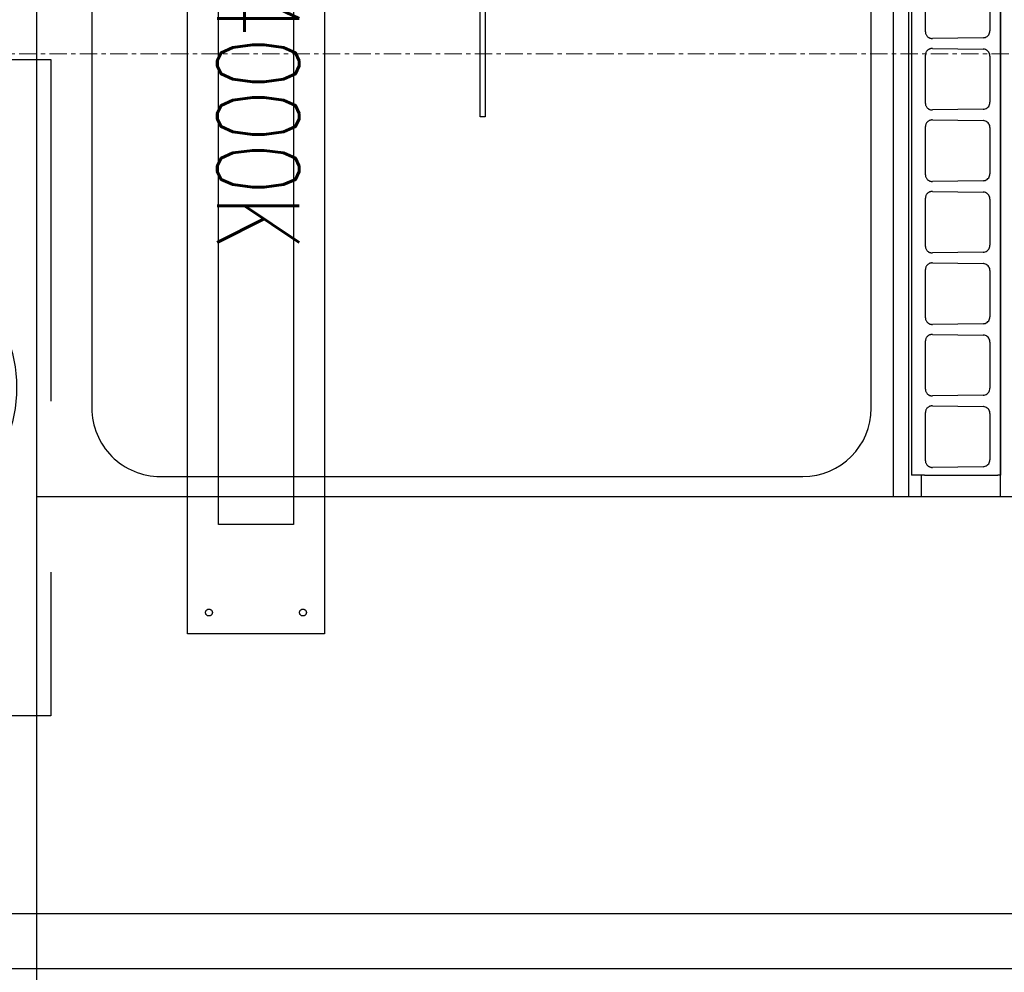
# Model space of a CAD drawing. Header units: millimetres. Extents: x -56641 to 6003, y -24465 to 16563.
# Tile 28 of 79: x -33486 to -32766, y -3064 to -2367. Entities that reach past the tile are written whole.
import ezdxf
from ezdxf.enums import TextEntityAlignment as Align

# ---------------------------------------------------------------- set-up
doc = ezdxf.new("R2010")
doc.units = ezdxf.units.MM
doc.linetypes.add('HIDDEN', pattern=[375, 250, -125])
doc.linetypes.add('Linia siatki', pattern=[22.225, 12.7, -3.175, 3.175, -3.175])
for name, color, linetype in [('JEVENHUUVA', 7, 'Continuous'), ('JEVENKATKOVIIVAT', 5, 'HIDDEN'), ('JEVENMITAT', 2, 'Continuous'), ('JEVENVALAISIN', 2, 'HIDDEN'), ('KATKOVIIVAT', 5, 'HIDDEN'), ('MITAT', 2, 'Continuous'), ('MUOTOVIIVAT', 7, 'Continuous')]:
    doc.layers.add(name, color=color, linetype=linetype)
doc.layers.add('S-GRID', color=7, linetype='Continuous', lineweight=5)
doc.layers.add('Wyposażenie_urządzenia grzewcze', color=1, linetype='Continuous', true_color=0xff0000)
doc.styles.add('ROMANS', font='romans')
doc.dimstyles.get("Standard").update_dxf_attribs({"dimtxt": 0.18, "dimasz": 0.18, "dimexe": 0.18, "dimexo": 0.0625, "dimgap": 0.09, "dimtad": 0, "dimtih": 1, "dimtoh": 1, "dimdec": 4, "dimzin": 0, "dimdsep": 46, "dimtxsty": 'Standard', "dimcen": 0.09, "dimadec": 0, "dimazin": 0, "dimtfac": 1, "dimtdec": 4, "dimtofl": 0, "dimtmove": 0, "dimatfit": 3, "dimfxl": 1, "dimtolj": 1, "dimtzin": 0, "dimarcsym": 0})

# ---------------------------------------------------------------- blocks, each defined once
blk = doc.blocks.new('TP_78 ET')
at = {"layer": 'Wyposażenie_urządzenia grzewcze'}
for p, q in [((2193.333, -1742.281), (2113.333, -1742.281)), ((2154.733, -1742.281), (2191.733, -1742.281)), ((2191.733, -1742.281), (2191.733, -1742.483)), ((2193.333, -1742.281), (2193.333, -1812.781)), ((2155.861, -1743.054), (2159.234, -1743.054)), ((2161.09, -1743.054), (2164.462, -1743.054)), ((2166.318, -1743.054), (2169.691, -1743.054)), ((2171.547, -1743.054), (2174.919, -1743.054)), ((2176.775, -1743.054), (2180.148, -1743.054)), ((2182.004, -1743.054), (2185.377, -1743.054)), ((2187.233, -1743.054), (2190.605, -1743.054)), ((2191.733, -1747.832), (2191.733, -1742.483)), ((2159.744, -1743.546), (2159.797, -1747.263)), ((2160.527, -1747.263), (2160.579, -1743.546)), ((2164.973, -1743.546), (2165.025, -1747.263)), ((2165.755, -1747.263), (2165.808, -1743.546)), ((2170.202, -1743.546), (2170.254, -1747.263)), ((2170.984, -1747.263), (2171.036, -1743.546)), ((2175.43, -1743.546), (2175.482, -1747.263)), ((2176.213, -1747.263), (2176.265, -1743.546)), ((2180.659, -1743.546), (2180.711, -1747.263)), ((2181.441, -1747.263), (2181.493, -1743.546)), ((2185.887, -1743.546), (2185.939, -1747.263)), ((2186.67, -1747.263), (2186.722, -1743.546)), ((2191.116, -1743.546), (2191.168, -1747.263)), ((2159.315, -1747.775), (2155.779, -1747.775)), ((2164.544, -1747.775), (2161.008, -1747.775)), ((2169.773, -1747.775), (2166.237, -1747.775)), ((2175.001, -1747.775), (2171.465, -1747.775)), ((2180.23, -1747.775), (2176.694, -1747.775)), ((2185.458, -1747.775), (2181.922, -1747.775)), ((2190.687, -1747.775), (2187.151, -1747.775)), ((2191.733, -1747.832), (2191.733, -1748.781)), ((2193.333, -1748.061), (2191.733, -1748.061)), ((2154.733, -1748.781), (2191.733, -1748.781)), ((2113.333, -1749.021), (2193.333, -1749.021)), ((2113.333, -1750.121), (2193.333, -1750.121)), ((2186.832, -1751.731), (2119.832, -1751.731)), ((2191.832, -1803.731), (2191.832, -1756.731)), ((2119.832, -1808.731), (2186.832, -1808.731)), ((2113.333, -1812.781), (2193.333, -1812.781))]:
    blk.add_line(p, q, dxfattribs=at)
at = {"layer": 'Wyposażenie_urządzenia grzewcze', "linetype": 'Continuous'}
for p, q in [((2141.158, -1779.967), (2165.52, -1779.967)), ((2165.52, -1780.327), (2141.158, -1780.327)), ((2165.52, -1779.967), (2165.52, -1780.327))]:
    blk.add_line(p, q, dxfattribs=at)
at = {"layer": 'Wyposażenie_urządzenia grzewcze'}
for centre, start, end in [((2186.832, -1756.731), 0, 90), ((2186.832, -1803.731), 270, 0)]:
    blk.add_arc(centre, 5, start, end, dxfattribs=at)
for points, knots in [([(2159.744, -1743.546), (2159.744, -1743.495), (2159.735, -1743.444), (2159.701, -1743.347), (2159.677, -1743.301), (2159.614, -1743.217), (2159.576, -1743.18), (2159.489, -1743.118), (2159.441, -1743.094), (2159.342, -1743.063), (2159.29, -1743.054), (2159.237, -1743.054), (2159.236, -1743.054), (2159.234, -1743.054)], [-1.809159, -1.809159, -1.809159, -1.809159, -1.495548, -1.495548, -1.181936, -1.181936, -0.868325, -0.868325, -0.554713, -0.554713, -0.251974, -0.251974, -0.241102, -0.241102, -0.241102, -0.241102]), ([(2161.09, -1743.054), (2161.04, -1743.054), (2160.99, -1743.061), (2160.892, -1743.09), (2160.845, -1743.112), (2160.759, -1743.17), (2160.72, -1743.206), (2160.654, -1743.288), (2160.628, -1743.334), (2160.592, -1743.43), (2160.582, -1743.481), (2160.579, -1743.536), (2160.579, -1743.541), (2160.579, -1743.546)], [0.241102, 0.241102, 0.241102, 0.241102, 0.536934, 0.536934, 0.839084, 0.839084, 1.152695, 1.152695, 1.466307, 1.466307, 1.779918, 1.779918, 1.809159, 1.809159, 1.809159, 1.809159]), ([(2164.973, -1743.546), (2164.972, -1743.495), (2164.963, -1743.444), (2164.93, -1743.347), (2164.905, -1743.301), (2164.843, -1743.217), (2164.804, -1743.18), (2164.718, -1743.118), (2164.67, -1743.094), (2164.57, -1743.063), (2164.519, -1743.054), (2164.466, -1743.054), (2164.464, -1743.054), (2164.462, -1743.054)], [-1.809159, -1.809159, -1.809159, -1.809159, -1.495548, -1.495548, -1.181936, -1.181936, -0.868325, -0.868325, -0.554713, -0.554713, -0.251974, -0.251974, -0.241102, -0.241102, -0.241102, -0.241102]), ([(2166.318, -1743.054), (2166.268, -1743.054), (2166.218, -1743.061), (2166.121, -1743.09), (2166.074, -1743.112), (2165.987, -1743.17), (2165.948, -1743.206), (2165.883, -1743.288), (2165.857, -1743.334), (2165.821, -1743.43), (2165.81, -1743.481), (2165.808, -1743.536), (2165.808, -1743.541), (2165.808, -1743.546)], [0.241102, 0.241102, 0.241102, 0.241102, 0.536934, 0.536934, 0.839084, 0.839084, 1.152695, 1.152695, 1.466307, 1.466307, 1.779918, 1.779918, 1.809159, 1.809159, 1.809159, 1.809159]), ([(2170.202, -1743.546), (2170.201, -1743.495), (2170.192, -1743.444), (2170.159, -1743.347), (2170.134, -1743.301), (2170.071, -1743.217), (2170.033, -1743.18), (2169.947, -1743.118), (2169.898, -1743.094), (2169.799, -1743.063), (2169.747, -1743.054), (2169.695, -1743.054), (2169.693, -1743.054), (2169.691, -1743.054)], [-1.809159, -1.809159, -1.809159, -1.809159, -1.495548, -1.495548, -1.181936, -1.181936, -0.868325, -0.868325, -0.554713, -0.554713, -0.251974, -0.251974, -0.241102, -0.241102, -0.241102, -0.241102]), ([(2171.547, -1743.054), (2171.497, -1743.054), (2171.447, -1743.061), (2171.35, -1743.09), (2171.303, -1743.112), (2171.216, -1743.17), (2171.177, -1743.206), (2171.111, -1743.288), (2171.085, -1743.334), (2171.049, -1743.43), (2171.039, -1743.481), (2171.036, -1743.536), (2171.036, -1743.541), (2171.036, -1743.546)], [0.241102, 0.241102, 0.241102, 0.241102, 0.536934, 0.536934, 0.839084, 0.839084, 1.152695, 1.152695, 1.466307, 1.466307, 1.779918, 1.779918, 1.809159, 1.809159, 1.809159, 1.809159]), ([(2175.43, -1743.546), (2175.429, -1743.495), (2175.421, -1743.444), (2175.387, -1743.347), (2175.363, -1743.301), (2175.3, -1743.217), (2175.262, -1743.18), (2175.175, -1743.118), (2175.127, -1743.094), (2175.027, -1743.063), (2174.976, -1743.054), (2174.923, -1743.054), (2174.921, -1743.054), (2174.919, -1743.054)], [-1.809159, -1.809159, -1.809159, -1.809159, -1.495548, -1.495548, -1.181936, -1.181936, -0.868325, -0.868325, -0.554713, -0.554713, -0.251974, -0.251974, -0.241102, -0.241102, -0.241102, -0.241102]), ([(2176.775, -1743.054), (2176.725, -1743.054), (2176.675, -1743.061), (2176.578, -1743.09), (2176.531, -1743.112), (2176.445, -1743.17), (2176.405, -1743.206), (2176.34, -1743.288), (2176.314, -1743.334), (2176.278, -1743.43), (2176.267, -1743.481), (2176.265, -1743.536), (2176.265, -1743.541), (2176.265, -1743.546)], [0.241102, 0.241102, 0.241102, 0.241102, 0.536934, 0.536934, 0.839084, 0.839084, 1.152695, 1.152695, 1.466307, 1.466307, 1.779918, 1.779918, 1.809159, 1.809159, 1.809159, 1.809159]), ([(2180.659, -1743.546), (2180.658, -1743.495), (2180.649, -1743.444), (2180.616, -1743.347), (2180.591, -1743.301), (2180.528, -1743.217), (2180.49, -1743.18), (2180.404, -1743.118), (2180.355, -1743.094), (2180.256, -1743.063), (2180.205, -1743.054), (2180.152, -1743.054), (2180.15, -1743.054), (2180.148, -1743.054)], [-1.809159, -1.809159, -1.809159, -1.809159, -1.495548, -1.495548, -1.181936, -1.181936, -0.868325, -0.868325, -0.554713, -0.554713, -0.251974, -0.251974, -0.241102, -0.241102, -0.241102, -0.241102]), ([(2182.004, -1743.054), (2181.954, -1743.054), (2181.904, -1743.061), (2181.807, -1743.09), (2181.76, -1743.112), (2181.673, -1743.17), (2181.634, -1743.206), (2181.569, -1743.288), (2181.543, -1743.334), (2181.506, -1743.43), (2181.496, -1743.481), (2181.494, -1743.536), (2181.493, -1743.541), (2181.493, -1743.546)], [0.241102, 0.241102, 0.241102, 0.241102, 0.536934, 0.536934, 0.839084, 0.839084, 1.152695, 1.152695, 1.466307, 1.466307, 1.779918, 1.779918, 1.809159, 1.809159, 1.809159, 1.809159]), ([(2185.887, -1743.546), (2185.887, -1743.495), (2185.878, -1743.444), (2185.844, -1743.347), (2185.82, -1743.301), (2185.757, -1743.217), (2185.719, -1743.18), (2185.632, -1743.118), (2185.584, -1743.094), (2185.484, -1743.063), (2185.433, -1743.054), (2185.38, -1743.054), (2185.378, -1743.054), (2185.377, -1743.054)], [-1.809159, -1.809159, -1.809159, -1.809159, -1.495548, -1.495548, -1.181936, -1.181936, -0.868325, -0.868325, -0.554713, -0.554713, -0.251974, -0.251974, -0.241102, -0.241102, -0.241102, -0.241102]), ([(2187.233, -1743.054), (2187.183, -1743.054), (2187.132, -1743.061), (2187.035, -1743.09), (2186.988, -1743.112), (2186.902, -1743.17), (2186.862, -1743.206), (2186.797, -1743.288), (2186.771, -1743.334), (2186.735, -1743.43), (2186.725, -1743.481), (2186.722, -1743.536), (2186.722, -1743.541), (2186.722, -1743.546)], [0.241102, 0.241102, 0.241102, 0.241102, 0.536934, 0.536934, 0.839084, 0.839084, 1.152695, 1.152695, 1.466307, 1.466307, 1.779918, 1.779918, 1.809159, 1.809159, 1.809159, 1.809159]), ([(2191.116, -1743.546), (2191.115, -1743.495), (2191.106, -1743.444), (2191.073, -1743.347), (2191.048, -1743.301), (2190.986, -1743.217), (2190.947, -1743.18), (2190.861, -1743.118), (2190.813, -1743.094), (2190.713, -1743.063), (2190.662, -1743.054), (2190.609, -1743.054), (2190.607, -1743.054), (2190.605, -1743.054)], [-1.809159, -1.809159, -1.809159, -1.809159, -1.495548, -1.495548, -1.181936, -1.181936, -0.868325, -0.868325, -0.554713, -0.554713, -0.251974, -0.251974, -0.241102, -0.241102, -0.241102, -0.241102]), ([(2159.714, -1747.55), (2159.725, -1747.534), (2159.735, -1747.516), (2159.753, -1747.48), (2159.76, -1747.462), (2159.774, -1747.424), (2159.779, -1747.405), (2159.788, -1747.365), (2159.792, -1747.345), (2159.796, -1747.304), (2159.797, -1747.284), (2159.797, -1747.263)], [0.8132495, 0.8132495, 0.8132495, 0.8132495, 0.9323136, 0.9323136, 1.0513777, 1.0513777, 1.1704418, 1.1704418, 1.2895059, 1.2895059, 1.4085701, 1.4085701, 1.4085701, 1.4085701]), ([(2160.527, -1747.263), (2160.527, -1747.284), (2160.527, -1747.304), (2160.532, -1747.345), (2160.535, -1747.365), (2160.544, -1747.405), (2160.55, -1747.424), (2160.563, -1747.462), (2160.571, -1747.48), (2160.589, -1747.516), (2160.598, -1747.534), (2160.609, -1747.55)], [-1.4085701, -1.4085701, -1.4085701, -1.4085701, -1.2895059, -1.2895059, -1.1704418, -1.1704418, -1.0513777, -1.0513777, -0.9323136, -0.9323136, -0.8132495, -0.8132495, -0.8132495, -0.8132495]), ([(2164.943, -1747.55), (2164.954, -1747.534), (2164.963, -1747.516), (2164.981, -1747.48), (2164.989, -1747.462), (2165.002, -1747.424), (2165.008, -1747.405), (2165.017, -1747.365), (2165.02, -1747.345), (2165.025, -1747.304), (2165.025, -1747.284), (2165.025, -1747.263)], [0.8132495, 0.8132495, 0.8132495, 0.8132495, 0.9323136, 0.9323136, 1.0513777, 1.0513777, 1.1704418, 1.1704418, 1.2895059, 1.2895059, 1.4085701, 1.4085701, 1.4085701, 1.4085701]), ([(2165.755, -1747.263), (2165.755, -1747.284), (2165.756, -1747.304), (2165.76, -1747.345), (2165.764, -1747.365), (2165.772, -1747.405), (2165.778, -1747.424), (2165.792, -1747.462), (2165.799, -1747.48), (2165.817, -1747.516), (2165.827, -1747.534), (2165.838, -1747.55)], [-1.4085701, -1.4085701, -1.4085701, -1.4085701, -1.2895059, -1.2895059, -1.1704418, -1.1704418, -1.0513777, -1.0513777, -0.9323136, -0.9323136, -0.8132495, -0.8132495, -0.8132495, -0.8132495]), ([(2170.171, -1747.55), (2170.182, -1747.534), (2170.192, -1747.516), (2170.21, -1747.48), (2170.218, -1747.462), (2170.231, -1747.424), (2170.237, -1747.405), (2170.246, -1747.365), (2170.249, -1747.345), (2170.253, -1747.304), (2170.254, -1747.284), (2170.254, -1747.263)], [0.8132495, 0.8132495, 0.8132495, 0.8132495, 0.9323136, 0.9323136, 1.0513777, 1.0513777, 1.1704418, 1.1704418, 1.2895059, 1.2895059, 1.4085701, 1.4085701, 1.4085701, 1.4085701]), ([(2170.984, -1747.263), (2170.984, -1747.284), (2170.985, -1747.304), (2170.989, -1747.345), (2170.992, -1747.365), (2171.001, -1747.405), (2171.007, -1747.424), (2171.02, -1747.462), (2171.028, -1747.48), (2171.046, -1747.516), (2171.056, -1747.534), (2171.066, -1747.55)], [-1.4085701, -1.4085701, -1.4085701, -1.4085701, -1.2895059, -1.2895059, -1.1704418, -1.1704418, -1.0513777, -1.0513777, -0.9323136, -0.9323136, -0.8132495, -0.8132495, -0.8132495, -0.8132495]), ([(2175.4, -1747.55), (2175.411, -1747.534), (2175.421, -1747.516), (2175.438, -1747.48), (2175.446, -1747.462), (2175.46, -1747.424), (2175.465, -1747.405), (2175.474, -1747.365), (2175.477, -1747.345), (2175.482, -1747.304), (2175.483, -1747.284), (2175.482, -1747.263)], [0.8132495, 0.8132495, 0.8132495, 0.8132495, 0.9323136, 0.9323136, 1.0513777, 1.0513777, 1.1704418, 1.1704418, 1.2895059, 1.2895059, 1.4085701, 1.4085701, 1.4085701, 1.4085701]), ([(2176.213, -1747.263), (2176.212, -1747.284), (2176.213, -1747.304), (2176.217, -1747.345), (2176.221, -1747.365), (2176.23, -1747.405), (2176.235, -1747.424), (2176.249, -1747.462), (2176.257, -1747.48), (2176.274, -1747.516), (2176.284, -1747.534), (2176.295, -1747.55)], [-1.4085701, -1.4085701, -1.4085701, -1.4085701, -1.2895059, -1.2895059, -1.1704418, -1.1704418, -1.0513777, -1.0513777, -0.9323136, -0.9323136, -0.8132495, -0.8132495, -0.8132495, -0.8132495]), ([(2180.628, -1747.55), (2180.639, -1747.534), (2180.649, -1747.516), (2180.667, -1747.48), (2180.675, -1747.462), (2180.688, -1747.424), (2180.694, -1747.405), (2180.703, -1747.365), (2180.706, -1747.345), (2180.71, -1747.304), (2180.711, -1747.284), (2180.711, -1747.263)], [0.8132495, 0.8132495, 0.8132495, 0.8132495, 0.9323136, 0.9323136, 1.0513777, 1.0513777, 1.1704418, 1.1704418, 1.2895059, 1.2895059, 1.4085701, 1.4085701, 1.4085701, 1.4085701]), ([(2181.441, -1747.263), (2181.441, -1747.284), (2181.442, -1747.304), (2181.446, -1747.345), (2181.449, -1747.365), (2181.458, -1747.405), (2181.464, -1747.424), (2181.477, -1747.462), (2181.485, -1747.48), (2181.503, -1747.516), (2181.513, -1747.534), (2181.524, -1747.55)], [-1.4085701, -1.4085701, -1.4085701, -1.4085701, -1.2895059, -1.2895059, -1.1704418, -1.1704418, -1.0513777, -1.0513777, -0.9323136, -0.9323136, -0.8132495, -0.8132495, -0.8132495, -0.8132495]), ([(2185.857, -1747.55), (2185.868, -1747.534), (2185.878, -1747.516), (2185.895, -1747.48), (2185.903, -1747.462), (2185.917, -1747.424), (2185.922, -1747.405), (2185.931, -1747.365), (2185.935, -1747.345), (2185.939, -1747.304), (2185.94, -1747.284), (2185.939, -1747.263)], [0.8132495, 0.8132495, 0.8132495, 0.8132495, 0.9323136, 0.9323136, 1.0513777, 1.0513777, 1.1704418, 1.1704418, 1.2895059, 1.2895059, 1.4085701, 1.4085701, 1.4085701, 1.4085701]), ([(2186.67, -1747.263), (2186.669, -1747.284), (2186.67, -1747.304), (2186.675, -1747.345), (2186.678, -1747.365), (2186.687, -1747.405), (2186.692, -1747.424), (2186.706, -1747.462), (2186.714, -1747.48), (2186.731, -1747.516), (2186.741, -1747.534), (2186.752, -1747.55)], [-1.4085701, -1.4085701, -1.4085701, -1.4085701, -1.2895059, -1.2895059, -1.1704418, -1.1704418, -1.0513777, -1.0513777, -0.9323136, -0.9323136, -0.8132495, -0.8132495, -0.8132495, -0.8132495]), ([(2191.086, -1747.55), (2191.096, -1747.534), (2191.106, -1747.516), (2191.124, -1747.48), (2191.132, -1747.462), (2191.145, -1747.424), (2191.151, -1747.405), (2191.16, -1747.365), (2191.163, -1747.345), (2191.167, -1747.304), (2191.168, -1747.284), (2191.168, -1747.263)], [0.8132495, 0.8132495, 0.8132495, 0.8132495, 0.9323136, 0.9323136, 1.0513777, 1.0513777, 1.1704418, 1.1704418, 1.2895059, 1.2895059, 1.4085701, 1.4085701, 1.4085701, 1.4085701]), ([(2159.315, -1747.775), (2159.342, -1747.775), (2159.368, -1747.772), (2159.422, -1747.763), (2159.449, -1747.756), (2159.505, -1747.734), (2159.532, -1747.721), (2159.585, -1747.687), (2159.61, -1747.668), (2159.657, -1747.624), (2159.679, -1747.599), (2159.704, -1747.565), (2159.709, -1747.558), (2159.714, -1747.55)], [-0.848021, -0.848021, -0.848021, -0.848021, -0.7105121, -0.7105121, -0.5551726, -0.5551726, -0.3855684, -0.3855684, -0.2159642, -0.2159642, -0.04636, -0.04636, 0, 0, 0, 0]), ([(2160.609, -1747.55), (2160.628, -1747.578), (2160.648, -1747.604), (2160.693, -1747.651), (2160.718, -1747.672), (2160.769, -1747.708), (2160.796, -1747.723), (2160.853, -1747.748), (2160.882, -1747.758), (2160.943, -1747.771), (2160.975, -1747.775), (2161.007, -1747.775), (2161.008, -1747.775), (2161.008, -1747.775)], [0, 0, 0, 0, 0.169604, 0.169604, 0.3392081, 0.3392081, 0.5088121, 0.5088121, 0.6784162, 0.6784162, 0.8460048, 0.8460048, 0.8480202, 0.8480202, 0.8480202, 0.8480202]), ([(2164.544, -1747.775), (2164.57, -1747.775), (2164.596, -1747.772), (2164.65, -1747.763), (2164.678, -1747.756), (2164.733, -1747.734), (2164.761, -1747.721), (2164.814, -1747.687), (2164.839, -1747.668), (2164.886, -1747.624), (2164.907, -1747.599), (2164.932, -1747.565), (2164.938, -1747.558), (2164.943, -1747.55)], [-0.8480202, -0.8480202, -0.8480202, -0.8480202, -0.7105121, -0.7105121, -0.5551722, -0.5551722, -0.3855681, -0.3855681, -0.2159641, -0.2159641, -0.04636, -0.04636, 0, 0, 0, 0]), ([(2165.838, -1747.55), (2165.856, -1747.578), (2165.877, -1747.604), (2165.922, -1747.651), (2165.946, -1747.672), (2165.997, -1747.708), (2166.024, -1747.723), (2166.081, -1747.748), (2166.111, -1747.758), (2166.172, -1747.771), (2166.204, -1747.775), (2166.236, -1747.775), (2166.236, -1747.775), (2166.237, -1747.775)], [0, 0, 0, 0, 0.169604, 0.169604, 0.3392081, 0.3392081, 0.5088121, 0.5088121, 0.6784162, 0.6784162, 0.8460048, 0.8460048, 0.8480202, 0.8480202, 0.8480202, 0.8480202]), ([(2169.773, -1747.775), (2169.799, -1747.775), (2169.825, -1747.772), (2169.879, -1747.763), (2169.906, -1747.756), (2169.962, -1747.734), (2169.99, -1747.721), (2170.042, -1747.687), (2170.067, -1747.668), (2170.114, -1747.624), (2170.136, -1747.599), (2170.161, -1747.565), (2170.166, -1747.558), (2170.171, -1747.55)], [-0.8480202, -0.8480202, -0.8480202, -0.8480202, -0.7105121, -0.7105121, -0.5551722, -0.5551722, -0.3855681, -0.3855681, -0.2159641, -0.2159641, -0.04636, -0.04636, 0, 0, 0, 0]), ([(2171.066, -1747.55), (2171.085, -1747.578), (2171.106, -1747.604), (2171.151, -1747.651), (2171.175, -1747.672), (2171.226, -1747.708), (2171.253, -1747.723), (2171.31, -1747.748), (2171.339, -1747.758), (2171.4, -1747.771), (2171.432, -1747.775), (2171.464, -1747.775), (2171.465, -1747.775), (2171.465, -1747.775)], [0, 0, 0, 0, 0.169604, 0.169604, 0.3392081, 0.3392081, 0.5088121, 0.5088121, 0.6784162, 0.6784162, 0.8460048, 0.8460048, 0.8480202, 0.8480202, 0.8480202, 0.8480202]), ([(2175.001, -1747.775), (2175.027, -1747.775), (2175.053, -1747.772), (2175.107, -1747.763), (2175.135, -1747.756), (2175.19, -1747.734), (2175.218, -1747.721), (2175.271, -1747.687), (2175.296, -1747.668), (2175.343, -1747.624), (2175.365, -1747.599), (2175.39, -1747.565), (2175.395, -1747.558), (2175.4, -1747.55)], [-0.8480202, -0.8480202, -0.8480202, -0.8480202, -0.7105121, -0.7105121, -0.5551722, -0.5551722, -0.3855681, -0.3855681, -0.2159641, -0.2159641, -0.04636, -0.04636, 0, 0, 0, 0]), ([(2176.295, -1747.55), (2176.313, -1747.578), (2176.334, -1747.604), (2176.379, -1747.651), (2176.403, -1747.672), (2176.454, -1747.708), (2176.482, -1747.723), (2176.538, -1747.748), (2176.568, -1747.758), (2176.629, -1747.771), (2176.661, -1747.775), (2176.693, -1747.775), (2176.693, -1747.775), (2176.694, -1747.775)], [0, 0, 0, 0, 0.169604, 0.169604, 0.3392081, 0.3392081, 0.5088121, 0.5088121, 0.6784162, 0.6784162, 0.8460048, 0.8460048, 0.8480202, 0.8480202, 0.8480202, 0.8480202]), ([(2180.23, -1747.775), (2180.256, -1747.775), (2180.282, -1747.772), (2180.336, -1747.763), (2180.363, -1747.756), (2180.419, -1747.734), (2180.447, -1747.721), (2180.5, -1747.687), (2180.524, -1747.668), (2180.571, -1747.624), (2180.593, -1747.599), (2180.618, -1747.565), (2180.623, -1747.558), (2180.628, -1747.55)], [-0.8480202, -0.8480202, -0.8480202, -0.8480202, -0.7105121, -0.7105121, -0.5551722, -0.5551722, -0.3855681, -0.3855681, -0.2159641, -0.2159641, -0.04636, -0.04636, 0, 0, 0, 0]), ([(2181.524, -1747.55), (2181.542, -1747.578), (2181.563, -1747.604), (2181.608, -1747.651), (2181.632, -1747.672), (2181.683, -1747.708), (2181.71, -1747.723), (2181.767, -1747.748), (2181.796, -1747.758), (2181.857, -1747.771), (2181.889, -1747.775), (2181.922, -1747.775), (2181.922, -1747.775), (2181.922, -1747.775)], [0, 0, 0, 0, 0.169604, 0.169604, 0.3392081, 0.3392081, 0.5088121, 0.5088121, 0.6784162, 0.6784162, 0.8460048, 0.8460048, 0.8480202, 0.8480202, 0.8480202, 0.8480202]), ([(2185.458, -1747.775), (2185.484, -1747.775), (2185.511, -1747.772), (2185.564, -1747.763), (2185.592, -1747.756), (2185.647, -1747.734), (2185.675, -1747.721), (2185.728, -1747.687), (2185.753, -1747.668), (2185.8, -1747.624), (2185.822, -1747.599), (2185.847, -1747.565), (2185.852, -1747.558), (2185.857, -1747.55)], [-0.8480202, -0.8480202, -0.8480202, -0.8480202, -0.7105121, -0.7105121, -0.5551722, -0.5551722, -0.3855681, -0.3855681, -0.2159641, -0.2159641, -0.04636, -0.04636, 0, 0, 0, 0]), ([(2186.752, -1747.55), (2186.77, -1747.578), (2186.791, -1747.604), (2186.836, -1747.651), (2186.86, -1747.672), (2186.912, -1747.708), (2186.939, -1747.723), (2186.996, -1747.748), (2187.025, -1747.758), (2187.086, -1747.771), (2187.118, -1747.775), (2187.15, -1747.775), (2187.15, -1747.775), (2187.151, -1747.775)], [10.8614212, 10.8614212, 10.8614212, 10.8614212, 11.0310252, 11.0310252, 11.2006292, 11.2006292, 11.3702333, 11.3702333, 11.5398373, 11.5398373, 11.707426, 11.707426, 11.7094414, 11.7094414, 11.7094414, 11.7094414]), ([(2190.687, -1747.775), (2190.713, -1747.775), (2190.739, -1747.772), (2190.793, -1747.763), (2190.82, -1747.756), (2190.876, -1747.734), (2190.904, -1747.721), (2190.957, -1747.687), (2190.982, -1747.668), (2191.028, -1747.624), (2191.05, -1747.599), (2191.075, -1747.565), (2191.081, -1747.558), (2191.086, -1747.55)], [-0.8480202, -0.8480202, -0.8480202, -0.8480202, -0.7105121, -0.7105121, -0.5551722, -0.5551722, -0.3855681, -0.3855681, -0.2159641, -0.2159641, -0.04636, -0.04636, 0, 0, 0, 0])]:
    blk.add_open_spline(points, degree=3, knots=knots, dxfattribs=at)
blk = doc.blocks.new('*U355')
at = {"layer": 'JEVENVALAISIN', "color": 5, "ltscale": 50}
blk.add_lwpolyline([(530, 0), (-530, 0), (-530, 100), (530, 100)], close=True, dxfattribs=at)
at = {"layer": 'JEVENVALAISIN', "color": 51, "ltscale": 50, "true_color": 0xf8f6b0}
blk.add_lwpolyline([(450, 22.5), (-450, 22.5), (-450, 77.5), (450, 77.5), (450, 22.5)], dxfattribs=at)
at = {"layer": 'JEVENVALAISIN', "color": 5, "ltscale": 50}
for centre in [(514.5, 84.37), (514.5, 15.62)]:
    blk.add_circle(centre, 2.5, dxfattribs=at)
at = {"layer": 'JEVENMITAT', "style": 'ROMANS', "width": 0.75}
blk.add_text('LED IP65 4000K', height=60, dxfattribs=at).set_placement((0, 51.68), align=Align.MIDDLE)
blk = doc.blocks.new('TULO330-200')
at = {"layer": 'KATKOVIIVAT'}
for p, q in [((-240, 0), (-240, 250)), ((-240, 250), (240, 250)), ((240, 250), (240, 0)), ((240, 0), (-240, 0))]:
    blk.add_line(p, q, dxfattribs=at)
at = {"layer": 'MITAT'}
for p, q in [((0, 100), (0, 150)), ((-25, 125), (25, 125))]:
    blk.add_line(p, q, dxfattribs=at)
at = {"layer": 'MUOTOVIIVAT'}
for p, q in [((-70.71, 195.71), (70.71, 54.29)), ((-70.71, 54.29), (70.71, 195.71)), ((-250, 0), (-250, -10.98)), ((-250, 0), (-240, 0)), ((240, 0), (250, 0)), ((250, 0), (250, -10.98))]:
    blk.add_line(p, q, dxfattribs=at)
blk.add_circle((0, 125), 100, dxfattribs=at)
blk.add_arc((0, 345), 435, 234.92049, 305.07951, dxfattribs=at)
at = {"layer": 'MITAT', "insert": (-71.63, -130), "char_height": 50, "attachment_point": 6, "style": 'ROMANS'}
blk.add_mtext('%%c200', dxfattribs=at)
at = {"layer": 'MITAT', "annotation_type": 0, "has_hookline": 1, "hookline_direction": 1, "text_width": 173.81}
blk.add_leader([(0, 25), (0, -175), (-51.63, -175)], dimstyle='Standard', override={"dimtxt": 40, "dimasz": 40, "dimexe": 40, "dimexo": 40, "dimgap": 20, "dimtad": 1, "dimtih": 0, "dimdec": 0, "dimtxsty": 'ROMANS', "dimcen": 25, "dimtdec": 1}, dxfattribs=at)

msp = doc.modelspace()

# ---------------------------------------------------------------- linework, layer by layer
at = {"color": 3}
for p, q in [((-32768.423, -2716.513), (-32768.423, -306.513)), ((-33473.423, -2716.513), (-33473.423, -3416.513)), ((-31773.423, -2716.513), (-33473.423, -2716.513)), ((-32468.423, -2716.513), (-32768.423, -2716.513))]:
    msp.add_line(p, q, dxfattribs=at)
at = {"layer": 'JEVENHUUVA'}
msp.add_lwpolyline([(-33712.911, 38.487), (-31312.911, 38.487), (-31312.911, -3061.513), (-33712.911, -3061.513), (-33712.911, 38.487)], dxfattribs=at)
at = {"layer": 'JEVENKATKOVIIVAT', "ltscale": 50}
msp.add_line((-31312.911, -3021.513), (-33712.911, -3021.513), dxfattribs=at)
at = {"layer": 'S-GRID', "linetype": 'Linia siatki'}
msp.add_line((-55866.741, -2392.407), (1287.74, -2392.407), dxfattribs=at)

# ---------------------------------------------------------------- block references
at = {"rotation": 270}
msp.add_blockref('*U355', (-33362.911, -2286.513), dxfattribs=at)
at = {"xscale": 10, "yscale": 10, "zscale": 10, "rotation": 270}
msp.add_blockref('TP_78 ET', (-15345.611, 19216.818), dxfattribs=at)
at = {"layer": 'JEVENHUUVA', "rotation": 270}
msp.add_blockref('TULO330-200', (-33712.911, -2636.513), dxfattribs=at)

doc.saveas('drawing.dxf')
